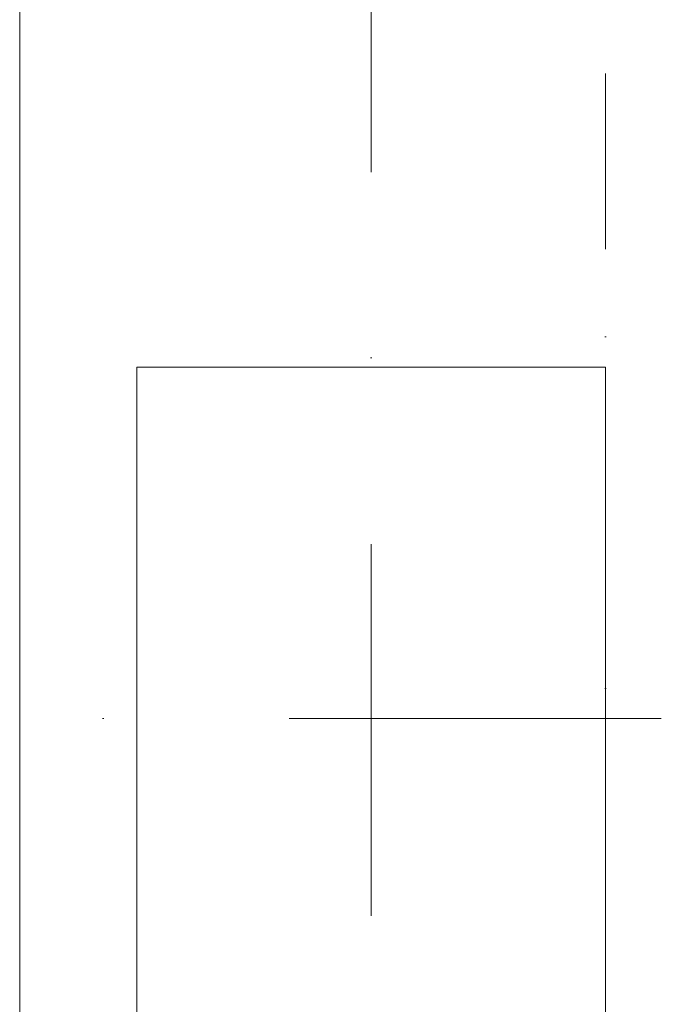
# Model space of a CAD drawing. Header units: millimetres. Extents: x 213386 to 459888, y 74252 to 208052.
# Tile 61 of 256: x 373477 to 374035, y 147488 to 148329. Entities that reach past the tile are written whole.
import ezdxf

# ---------------------------------------------------------------- set-up
doc = ezdxf.new("R2010")
doc.units = ezdxf.units.MM
for name, pattern in [('CK_Čerchovaná 50', [6, 3, -1.5, 0, -1.5]), ('ČERCHOVANÁ', [25.4, 12.7, -6.35, 0, -6.35]), ('ČÁRKOVANÁ01-01', [2, 1, -1])]:
    doc.linetypes.add(name, pattern=pattern)
for name, color, linetype, lineweight in [('FASÁDA DETAILNÍ', 255, 'Continuous', 0), ('NOVÁ TENKÁ', 255, 'Continuous', 0), ('OSY', 255, 'Continuous', 0), ('SLOUPY', 255, 'Continuous', 0), ('TENKA', 255, 'Continuous', 0)]:
    doc.layers.add(name, color=color, linetype=linetype, lineweight=lineweight)

msp = doc.modelspace()

# ---------------------------------------------------------------- linework, layer by layer
at = {"layer": 'FASÁDA DETAILNÍ', "ltscale": 5}
msp.add_lwpolyline([(373969.138, 145732.154), (373969.138, 145932.154), (373476.638, 145932.154), (373476.638, 168732.154), (373969.14, 168732.154), (373969.14, 168932.154)], dxfattribs=at)
at = {"layer": 'NOVÁ TENKÁ', "linetype": 'ČÁRKOVANÁ01-01', "ltscale": 250}
msp.add_lwpolyline([(399176.638, 148032.154), (398676.638, 148032.154), (398676.638, 147432.154), (392826.638, 147432.154), (392826.638, 148032.154), (392426.638, 148032.154), (392426.638, 147432.154), (386526.638, 147432.154), (386526.638, 148032.154), (386126.638, 148032.154), (386126.638, 147432.154), (380226.638, 147432.154), (380226.638, 148032.154), (379826.638, 148032.154), (379826.638, 147432.154), (373976.638, 147432.154), (373976.638, 148032.154), (373576.638, 148032.154), (373576.638, 147432.154), (373476.638, 147432.154), (373476.638, 152232.154)], dxfattribs=at)
at = {"layer": 'OSY', "linetype": 'ČERCHOVANÁ', "ltscale": 25}
for p, q in [((373776.638, 170109.563), (373776.638, 145530.044)), ((400063.194, 147732.154), (372424.222, 147732.154))]:
    msp.add_line(p, q, dxfattribs=at)
at = {"layer": 'SLOUPY'}
msp.add_lwpolyline([(373576.638, 148032.154), (373576.638, 147432.154), (373976.638, 147432.154), (373976.638, 148032.154)], close=True, dxfattribs=at)
at = {"layer": 'TENKA', "linetype": 'CK_Čerchovaná 50', "ltscale": 50}
msp.add_line((373976.638, 145732.154), (373976.638, 168482.154), dxfattribs=at)

doc.saveas('drawing.dxf')
